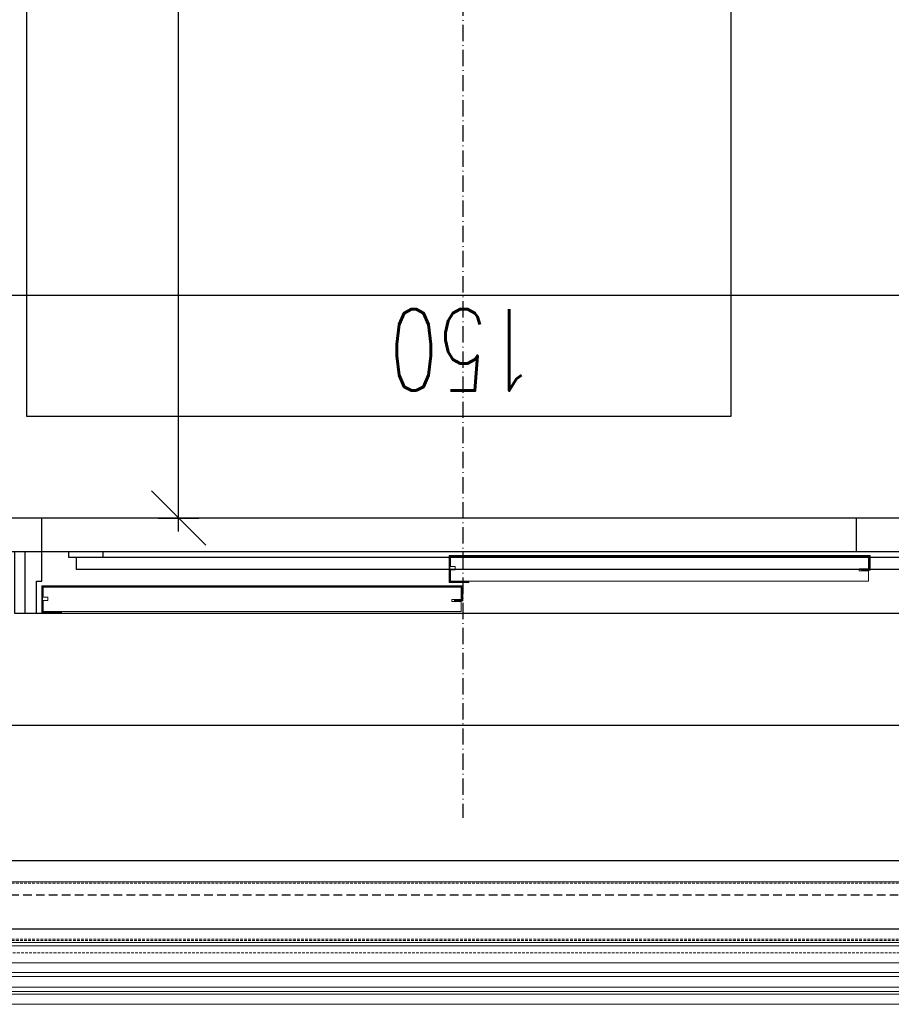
# Model space of a CAD drawing. Header units: millimetres. Extents: x -33628 to -373, y -3399 to 2697.
# Tile 28 of 99: x -23648 to -23519, y -3399 to -3254. Entities that reach past the tile are written whole.
import ezdxf

# ---------------------------------------------------------------- set-up
doc = ezdxf.new("R2010")
doc.units = ezdxf.units.MM
doc.header["$LTSCALE"] = 0.2
doc.header["$MEASUREMENT"] = 0
doc.header["$PDMODE"] = 35
doc.header["$PDSIZE"] = 5
for name, pattern in [('$0$HIDDENX2', [19.05, 12.7, -6.35]), ('$0$ICAD_ISO10W100', [18.5, 12, -3, 0.5, -3]), ('$1$HIDDEN2', [30, 20, -10])]:
    doc.linetypes.add(name, pattern=pattern)
doc.layers.add('$0$_pomoc', color=15, linetype='Continuous', plot=False)
for name, color, linetype, lineweight in [('$0$A-KOMENTWYM - DETAL', 30, 'Continuous', 5), ('$1$_MB_hidden_0.09', 125, '$1$HIDDEN2', 9), ('_MB_szklo_0.15', 142, 'Continuous', 15), ('_MB_widokowa_0.15', 153, 'Continuous', 15)]:
    doc.layers.add(name, color=color, linetype=linetype, lineweight=lineweight)
for name, color, linetype in [('$0$A-widok', 41, 'Continuous'), ('$0$A-winda', 12, 'Continuous'), ('$0$A-wyposażenie', 203, 'Continuous')]:
    doc.layers.add(name, color=color, linetype=linetype)
doc.styles.add('$0$TXT', font='romans.shx', dxfattribs={"width": 0.7})
doc.dimstyles.new('$0$1-50', dxfattribs={"dimtxt": 12, "dimasz": 8, "dimexe": 3, "dimexo": 0, "dimgap": 2, "dimtad": 1, "dimrnd": 0.5, "dimzin": 12, "dimdsep": 46, "dimtxsty": '$0$TXT', "dimblk": '$1$_Oblique', "dimcen": 0.125, "dimdle": 2, "dimclrd": 256, "dimclre": 256, "dimclrt": 7, "dimazin": 0, "dimtfac": 1, "dimtix": 1, "dimtmove": 1, "dimatfit": 2, "dimfxl": 3, "dimfxlon": 1, "dimtvp": 10, "dimtolj": 1, "dimtzin": 0, "dimarcsym": 0})

# ---------------------------------------------------------------- blocks, each defined once
blk = doc.blocks.new('$1$_Oblique')
at = {"color": 0, "linetype": 'ByBlock', "lineweight": -2}
blk.add_line((-0.5, -0.5), (0.5, 0.5), dxfattribs=at)
blk = doc.blocks.new('*D253')
at = {"layer": '$0$A-KOMENTWYM - DETAL', "lineweight": -2}
for p, q in [((60.5, -80.14), (60.5, -86.14)), ((320.5, -80.14), (320.5, -86.14)), ((58.5, -83.14), (322.5, -83.14))]:
    blk.add_line(p, q, dxfattribs=at)
at = {"layer": 'Defpoints', "color": 0}
for p in [(60.5, -50), (320.5, -50), (320.5, -83.14)]:
    blk.add_point(p, dxfattribs=at)
at = {"layer": '$0$A-KOMENTWYM - DETAL', "lineweight": -2, "xscale": 8, "yscale": 8, "zscale": 8, "rotation": 180}
blk.add_blockref('$1$_Oblique', (60.5, -83.14), dxfattribs=at)
at = {"layer": '$0$A-KOMENTWYM - DETAL', "lineweight": -2, "xscale": 8, "yscale": 8, "zscale": 8}
blk.add_blockref('$1$_Oblique', (320.5, -83.14), dxfattribs=at)
at = {"layer": '$0$A-KOMENTWYM - DETAL', "color": 7, "insert": (190.5, -75.14), "char_height": 12, "attachment_point": 5, "style": '$0$TXT'}
blk.add_mtext('\\A1;260', dxfattribs=at)
blk = doc.blocks.new('*D255')
at = {"layer": '$0$A-KOMENTWYM - DETAL', "lineweight": -2}
for p, q in [((93.26, -202), (93.26, -48)), ((90.26, -50), (96.26, -50)), ((90.26, -200), (96.26, -200))]:
    blk.add_line(p, q, dxfattribs=at)
at = {"layer": 'Defpoints', "color": 0}
for p in [(60.5, -50), (93.26, -50), (60.5, -200)]:
    blk.add_point(p, dxfattribs=at)
at = {"layer": '$0$A-KOMENTWYM - DETAL', "lineweight": -2, "xscale": 8, "yscale": 8, "zscale": 8}
for p, rotation in [((93.26, -50), 90), ((93.26, -200), 270)]:
    blk.add_blockref('$1$_Oblique', p, dxfattribs=dict(at, rotation=rotation))
at = {"layer": '$0$A-KOMENTWYM - DETAL', "color": 7, "insert": (85.26, -125), "char_height": 12, "attachment_point": 5, "rotation": 90, "style": '$0$TXT'}
blk.add_mtext('\\A1;150', dxfattribs=at)
blk = doc.blocks.new('*U315')
at = {"layer": '$1$_MB_hidden_0.09'}
for p, q in [((2575, 96.8), (25.5, 96.8)), ((2575, 12.4), (10.5, 12.4)), ((2575, 14.4), (25.5, 14.4))]:
    blk.add_line(p, q, dxfattribs=at)
at = {"layer": '$1$_MB_hidden_0.09', "elevation": 0}
blk.add_lwpolyline([(10.5, 9.4), (10.5, -5.6), (2575, -5.6)], dxfattribs=at)
at = {"layer": '_MB_widokowa_0.15', "elevation": 0}
blk.add_lwpolyline([(2575, 9.4), (10.5, 9.4), (10.5, 14.4), (25.5, 14.4), (25.5, 98.9), (2575, 98.9)], dxfattribs=at)
at = {"layer": '_MB_widokowa_0.15'}
blk.add_lwpolyline([(2575, -81.6), (26, -81.6), (26, -66.6), (2575, -66.6)], dxfattribs=at)
blk = doc.blocks.new('szyb-szkło_150-piętro2')
at = {"layer": '$0$_pomoc', "transparency": 33554679}
blk.add_lwpolyline([(375, 0), (0, 0), (0, -289), (375, -289)], dxfattribs=at)
at = {"layer": '$0$_pomoc', "linetype": '$0$HIDDENX2', "ltscale": 0.5, "transparency": 33554679}
blk.add_lwpolyline([(5, -284), (375, -284), (375, -5), (5, -5)], close=True, dxfattribs=at)
at = {"layer": '$0$A-widok', "transparency": 33554679}
for points in [[(30, -259), (10, -259), (10, -30), (30, -30)], [(30, -30), (30, -259), (350, -259), (350, -30)]]:
    blk.add_lwpolyline(points, close=True, dxfattribs=at)
at = {"layer": '$0$A-winda'}
for p, q in [((46.5, -60.5), (46.5, -245.5)), ((55.5, -60.5), (46.5, -60.5)), ((55.5, -67), (55.5, -60.5)), ((54.673, -68.055), (52.973, -68.055)), ((52.973, -68.055), (52.973, -210.707)), ((54.673, -72), (54.673, -67)), ((54.673, -67), (55.5, -67)), ((55.5, -72), (54.673, -72)), ((54.673, -210.707), (54.673, -72)), ((55.5, -245.5), (55.5, -72)), ((55.5, -183), (60.5, -183))]:
    blk.add_line(p, q, dxfattribs=at)
at = {"layer": '$0$A-winda', "linetype": 'Continuous', "lineweight": 15}
for p, q in [((50.5, -63), (46.5, -63)), ((46.5, -63), (46.5, -65.9)), ((46.5, -63), (50.5, -63)), ((46.5, -63), (46.5, -63.03)), ((46.62, -65.9), (46.62, -63.12)), ((46.62, -63.12), (50.38, -63.12)), ((46.72, -124.76), (46.72, -63.2)), ((46.72, -63.2), (48.379, -63.2)), ((48.379, -63.2), (48.379, -63.887)), ((48.866, -63.2), (50.325, -63.2)), ((48.866, -63.887), (48.866, -63.2)), ((50.325, -63.2), (50.325, -124.76)), ((50.38, -63.12), (50.38, -124.88)), ((50.5, -125), (50.5, -63)), ((48.379, -63.887), (48.866, -63.887)), ((46.5, -65.9), (46.62, -65.9)), ((55, -123), (51, -123)), ((51, -125.9), (51, -123)), ((51, -123), (55, -123)), ((51, -123.03), (51, -123)), ((54.88, -123.12), (51.12, -123.12)), ((51.12, -123.12), (51.12, -125.9)), ((51.22, -123.2), (51.22, -184.76)), ((52.879, -123.2), (51.22, -123.2)), ((52.879, -123.887), (52.879, -123.2)), ((53.367, -123.2), (53.367, -123.887)), ((54.825, -123.2), (53.367, -123.2)), ((54.825, -184.76), (54.825, -123.2)), ((54.88, -184.88), (54.88, -123.12)), ((55, -123), (55, -185)), ((48.2, -123.37), (48.2, -124.76)), ((48.52, -123.37), (48.2, -123.37)), ((48.42, -123.8), (48.3, -123.8)), ((48.3, -123.8), (48.3, -125)), ((48.42, -124.88), (48.42, -123.8)), ((48.52, -124.76), (48.52, -123.37)), ((53.367, -123.887), (52.879, -123.887)), ((48.2, -124.76), (46.72, -124.76)), ((48.3, -125), (50.5, -125)), ((50.38, -124.88), (48.42, -124.88)), ((50.325, -124.76), (48.52, -124.76)), ((51.12, -125.9), (51, -125.9)), ((52.7, -183.37), (53.02, -183.37)), ((52.7, -184.76), (52.7, -183.37)), ((52.8, -185), (52.8, -183.8)), ((52.8, -183.8), (52.92, -183.8)), ((52.92, -183.8), (52.92, -184.88)), ((53.02, -183.37), (53.02, -184.76)), ((51.22, -184.76), (52.7, -184.76)), ((55, -185), (52.8, -185)), ((52.92, -184.88), (54.88, -184.88)), ((53.02, -184.76), (54.825, -184.76))]:
    blk.add_line(p, q, dxfattribs=at)
at = {"layer": '$0$A-winda', "color": 8, "linetype": '$0$ICAD_ISO10W100'}
blk.add_line((355.131, -125), (16.354, -125), dxfattribs=at)
at = {"layer": '$0$A-winda'}
for points in [[(325.5, -63), (325.5, -202.5), (55.5, -202.5), (55.5, -47.5)], [(60.5, -200), (60.5, -50), (320.5, -50), (320.5, -63)], [(55.5, -59), (46.5, -59), (46.5, -62.233), (51.2, -62.233), (51.2, -63), (60.5, -63)]]:
    blk.add_lwpolyline(points, dxfattribs=at)
at = {"layer": '$0$A-wyposażenie'}
blk.add_lwpolyline([(292.941, -60.809), (292.941, -164.509), (75.441, -164.509), (75.441, -60.809)], close=True, dxfattribs=at)
at = {"layer": '_MB_szklo_0.15', "transparency": 33554679}
for p, q in [((-9.2, -267.597), (-9.2, -21.403)), ((-8.6, -267.597), (-8.6, -21.403)), ((-7, -21.403), (-7, -267.597)), ((-6.4, -21.403), (-6.4, -267.597)), ((-5, -21.4), (-5, -267.594)), ((-2.5, -21.4), (-2.5, -267.594))]:
    blk.add_line(p, q, dxfattribs=at)
at = {"xscale": 0.1, "yscale": 0.1, "zscale": 0.1, "rotation": 269.9999994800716}
blk.add_blockref('*U315', (-2.94, -14.5), dxfattribs=at)
at = {"layer": '$0$A-KOMENTWYM - DETAL'}
dim = blk.add_linear_dim(base=(93.256, -50), p1=(60.5, -200), p2=(60.5, -50), angle=90, dimstyle='$0$1-50', override={"dimtxt": 12}, dxfattribs=at)
dim.commit()
dim.dimension.update_dxf_attribs({"geometry": '*D255', "text_midpoint": (85.256, -125)})
dim = blk.add_linear_dim(base=(320.5, -83.142), p1=(60.5, -50), p2=(320.5, -50), dimstyle='$0$1-50', override={"dimtxt": 12}, dxfattribs=at)
dim.commit()
dim.dimension.update_dxf_attribs({"geometry": '*D253', "text_midpoint": (190.5, -75.142)})

msp = doc.modelspace()

# ---------------------------------------------------------------- block references
at = {"rotation": 90}
msp.add_blockref('szyb-szkło_150-piętro2', (-23707.27, -3387.57), dxfattribs=at)

doc.saveas('drawing.dxf')
